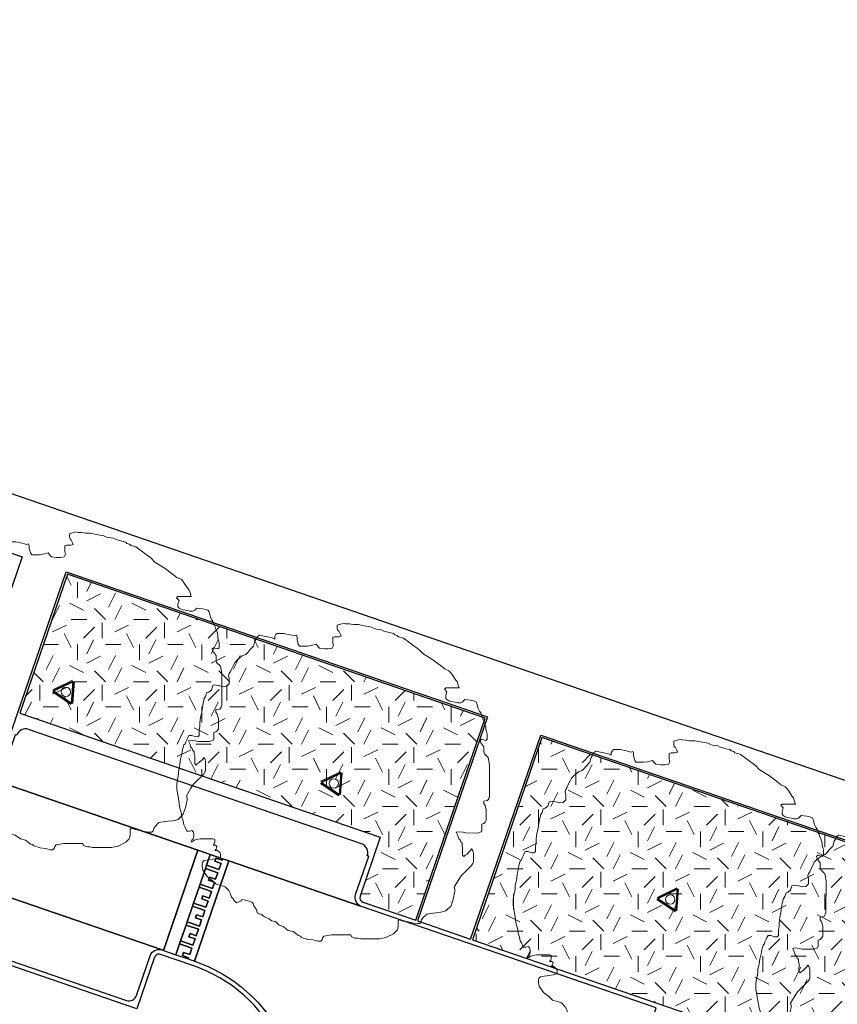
# Model space of a CAD drawing. Extents: x 131293 to 132236, y 397713 to 398701.
# Tile 21 of 63: x 131444 to 131471, y 398034 to 398065. Entities that reach past the tile are written whole.
import ezdxf

# ---------------------------------------------------------------- set-up
doc = ezdxf.new("R2010")
doc.units = 0
doc.layers.add('B-boom @ 0.2', color=7, linetype='Continuous', lineweight=18)
doc.layers.add('N-GR-boombescherming @ 0.2', color=2, linetype='Continuous', lineweight=25)
doc.layers.add('N-GR-open arcering gras', color=7, linetype='Continuous', lineweight=5, true_color=0x88bc76)
doc.layers.add('X-AL-contourlijnen', color=30, linetype='Continuous', plot=False)
pattern_1 = [(0, (1e-11, 0), (2, 2), [0.5, -1.5]), (0, (1.1, 1.2), (2, 2), [0.5, -1.5]), (90, (0.2, 0.7), (-2, 2), [0.5, -1.5]), (90, (1, 1.4), (-2, 2), [0.5, -1.5]), (45, (0.4, 1.4), (0, 2), [0.5, -2.328427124]), (135, (1.1, 0), (-2, 0), [0.5, -2.328427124]), (26.5650512, (0.5, 0.6), (2, 8e-10), [0.5, -3.972135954]), (26.5650512, (1.4, 1.6), (2, 8e-10), [0.5, -3.972135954]), (63.43494882, (1.4, 0), (1e-10, 2), [0.5, -3.972135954]), (63.43494882, (0.5, 0.9), (1e-10, 2), [0.5, -3.972135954]), (63.43494882, (1.2, 0.4), (1e-10, 2), [0.5, -3.972135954]), (116.5650512, (1e-11, 1.1), (-8e-10, 2), [0.5, -3.972135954]), (153.43494882, (0.4, 0.3), (-2, 1e-10), [0.5, -3.972135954])]

# ---------------------------------------------------------------- blocks, each defined once
blk = doc.blocks.new('*U42')
blk.add_lwpolyline([(-21.81, 7.49), (-22.22, 7.5), (-22.84, 7.7), (-23.25, 7.7), (-23.45, 7.39), (-23.55, 7.09), (-23.76, 6.68), (-23.86, 6.37), (-24.07, 6.17), (-24.17, 5.76), (-24.27, 5.45), (-24.33, 5.09), (-24.38, 4.73), (-24.48, 4.32), (-24.58, 3.91), (-24.69, 3.09), (-24.79, 2.68), (-24.89, 2.27), (-24.9, 1.66), (-25, 1.04), (-25.1, 0.74), (-25.21, -0.08), (-25.21, -0.9), (-24.95, -2.44), (-24.7, -3.98), (-24.5, -4.59), (-24.45, -5), (-24.4, -5.41), (-24.19, -6.03), (-24.09, -6.64), (-23.89, -6.95), (-23.68, -7.36), (-23.58, -7.67), (-23.17, -7.67), (-22.76, -7.57), (-22.56, -7.77), (-22.45, -8.08), (-22.46, -8.49), (-22.56, -8.9), (-22.76, -9.1), (-22.97, -9.41), (-22.66, -9.31), (-22.35, -9.1), (-22.05, -9), (-21.43, -8.9), (-20.51, -8.9), (-20, -8.9), (-19.38, -8.9), (-19.07, -9.01), (-19.08, -9.42), (-19.18, -9.72), (-19.38, -9.93), (-18.97, -9.93), (-18.77, -10.13), (-18.87, -10.54), (-19.08, -10.75), (-18.67, -10.75), (-18.26, -11.16), (-18.16, -11.47), (-18.16, -11.88), (-18.77, -12.08), (-19.39, -12.18), (-20.21, -12.28), (-20.82, -12.39), (-21.03, -12.59), (-21.13, -12.9), (-21.13, -13.31), (-21.03, -13.92), (-20.32, -14.95), (-19.5, -15.56), (-18.88, -16.18), (-18.06, -16.39), (-17.45, -16.59), (-16.84, -17.21), (-16.63, -17.62), (-16.43, -18.23), (-16.22, -18.44), (-16.12, -18.59), (-16.02, -18.75), (-15.61, -19.16), (-14.89, -18.85), (-14.69, -18.65), (-14.23, -18.75), (-13.77, -18.85), (-13.15, -19.06), (-12.95, -19.27), (-12.85, -19.67), (-12.64, -19.98), (-12.44, -20.19), (-12.23, -20.8), (-11.62, -21.01), (-11.41, -21.21), (-11.11, -21.42), (-10.75, -21.57), (-10.39, -21.73), (-9.98, -22.04), (-9.37, -22.14), (-8.75, -22.76), (-8.14, -22.96), (-7.32, -23.58), (-6.5, -23.78), (-5.68, -24.4), (-5.37, -24.5), (-5.17, -24.71), (-4.15, -25.02), (-3.33, -25.12), (-2.92, -25.23), (-2.51, -25.33), (-2.1, -25.33), (-1.89, -25.12), (-1.79, -24.82), (-1.58, -24.51), (-0.35, -24.31), (2.72, -24.31), (2.82, -24.62), (3.44, -24.83), (3.85, -24.83), (4.26, -24.93), (7.33, -24.94), (8.36, -24.73), (9.59, -24.12), (10.2, -23.51), (10.31, -22.89), (10.31, -22.07), (10.51, -21.87), (11.13, -22.08), (11.74, -22.18), (12.56, -22.39), (13.38, -22.49), (13.79, -22.49), (13.99, -22.29), (14.1, -21.88), (14.3, -21.57), (14.92, -20.96), (15.94, -20.8), (16.35, -20.75), (17.17, -20.65), (17.99, -20.45), (18.82, -19.63), (19.23, -18.4), (19.33, -17.79), (19.43, -17.38), (19.44, -16.97), (19.33, -16.66), (20.05, -15.43), (20.46, -14.82), (22.11, -13.18), (22.31, -12.87), (22.41, -12.57), (22.42, -11.24), (22.32, -10.83), (22.11, -10.52), (21.91, -10.83), (21.39, -11.34), (21.08, -11.54), (20.88, -11.75), (20.67, -11.54), (20.68, -10.31), (20.58, -10), (20.58, -9.59), (20.37, -9.39), (20.27, -9.08), (20.06, -8.87), (19.86, -8.26), (19.66, -7.85), (19.96, -7.75), (20.78, -7.85), (21.19, -7.95), (23.04, -7.96), (23.65, -7.75), (23.76, -7.45), (23.76, -7.04), (23.76, -6.52), (24.07, -6.42), (24.27, -6.22), (24.48, -5.91), (24.48, -4.27), (24.28, -3.55), (24.07, -3.25), (24.07, -2.84), (24.69, -2.74), (24.89, -2.43), (25, -2.12), (25.01, 3), (24.8, 4.13), (24.19, 4.75), (24.09, 5.05), (24.09, 5.87), (23.78, 6.28), (23.58, 6.49), (23.47, 6.9), (23.68, 7.1), (24.4, 6.9), (24.6, 7.1), (24.6, 7.92), (24.55, 8.13), (24.5, 8.33), (24.4, 8.64), (24.4, 9.05), (24.3, 9.36), (24.2, 9.76), (23.99, 10.18), (23.89, 10.59), (23.69, 11), (23.59, 11.3), (23.38, 11.61), (23.18, 12.02), (22.97, 12.84), (22.77, 13.15), (21.95, 13.36), (21.03, 13.46), (20.62, 13.05), (20.31, 12.95), (19.9, 12.95), (19.49, 13.05), (18.77, 13.16), (18.47, 13.26), (18.16, 13.46), (17.96, 13.67), (17.96, 14.08), (18.16, 14.69), (17.75, 15.11), (17.96, 15.31), (20.11, 15.31), (19.91, 15.92), (19.8, 16.33), (19.6, 16.54), (18.99, 17.46), (18.68, 17.87), (18.48, 18.08), (17.76, 18.38), (17.55, 18.59), (15.92, 19.82), (14.28, 20.85), (13.67, 21.47), (11.21, 23.31), (10.39, 23.52), (10.19, 23.73), (9.78, 23.83), (9.57, 24.04), (9.16, 24.14), (8.75, 24.24), (8.45, 24.34), (8.04, 24.45), (7.63, 24.65), (6.81, 24.76), (6.5, 24.86), (6.09, 25.07), (5.17, 25.22), (4.86, 25.27), (3.94, 25.48), (3.53, 25.48), (3.12, 25.48), (2.81, 25.53), (2.5, 25.58), (1.89, 25.59), (1.58, 25.69), (1.28, 25.59), (0.87, 25.48), (0.56, 25.38), (0.56, 24.87), (0.66, 24.56), (0.86, 24.36), (1.07, 23.95), (1.17, 23.64), (0.76, 23.54), (0.45, 23.54), (0.15, 23.54), (-0.16, 23.44), (-0.16, 22.52), (-0.06, 22.11), (-0.27, 21.7), (-0.88, 21.6), (-1.5, 21.6), (-2.32, 21.7), (-2.52, 21.91), (-2.83, 22.32), (-3.65, 22.11), (-4.26, 22.01), (-5.49, 22.01), (-5.7, 22.32), (-5.9, 23.04), (-5.9, 23.45), (-6, 23.76), (-6.31, 23.65), (-6.67, 23.76), (-7.03, 23.86), (-8.05, 24.07), (-9.08, 24.07), (-9.28, 23.87), (-9.49, 23.56), (-9.49, 23.15), (-9.9, 23.35), (-10.92, 23.56), (-11.95, 23.77), (-12.25, 23.56), (-12.46, 23.15), (-12.66, 22.85), (-12.87, 22.03), (-13.49, 21.41), (-13.79, 21), (-14.1, 20.7), (-14.72, 20.49), (-15.13, 20.08), (-15.44, 19.88), (-15.64, 19.68), (-15.85, 19.47), (-16.05, 19.06), (-16.46, 18.24), (-16.57, 17.93), (-16.77, 17.63), (-16.88, 17.32), (-16.77, 16.81), (-16.77, 15.99), (-17.19, 15.58), (-17.8, 15.48), (-18.31, 15.68), (-19.13, 15.79), (-19.44, 15.69), (-19.65, 14.97), (-20.06, 14.66), (-20.36, 14.56), (-20.57, 13.95), (-20.78, 13.64), (-20.98, 12.82), (-21.09, 12.21), (-21.19, 11.39), (-21.4, 10.57), (-21.5, 9.75), (-21.5, 9.13), (-21.6, 8.52), (-21.61, 7.7), (-21.81, 7.49)])
at = {"lineweight": 18}
blk.add_circle((0, 0), 0.75, dxfattribs=at)
blk = doc.blocks.new('*U43')
blk.add_lwpolyline([(-21.81, 7.49), (-22.22, 7.5), (-22.84, 7.7), (-23.25, 7.7), (-23.45, 7.39), (-23.55, 7.09), (-23.76, 6.68), (-23.86, 6.37), (-24.07, 6.17), (-24.17, 5.76), (-24.27, 5.45), (-24.33, 5.09), (-24.38, 4.73), (-24.48, 4.32), (-24.58, 3.91), (-24.69, 3.09), (-24.79, 2.68), (-24.89, 2.27), (-24.9, 1.66), (-25, 1.04), (-25.1, 0.74), (-25.21, -0.08), (-25.21, -0.9), (-24.95, -2.44), (-24.7, -3.98), (-24.5, -4.59), (-24.45, -5), (-24.4, -5.41), (-24.19, -6.03), (-24.09, -6.64), (-23.89, -6.95), (-23.68, -7.36), (-23.58, -7.67), (-23.17, -7.67), (-22.76, -7.57), (-22.56, -7.77), (-22.45, -8.08), (-22.46, -8.49), (-22.56, -8.9), (-22.76, -9.1), (-22.97, -9.41), (-22.66, -9.31), (-22.35, -9.1), (-22.05, -9), (-21.43, -8.9), (-20.51, -8.9), (-20, -8.9), (-19.38, -8.9), (-19.07, -9.01), (-19.08, -9.42), (-19.18, -9.72), (-19.38, -9.93), (-18.97, -9.93), (-18.77, -10.13), (-18.87, -10.54), (-19.08, -10.75), (-18.67, -10.75), (-18.26, -11.16), (-18.16, -11.47), (-18.16, -11.88), (-18.77, -12.08), (-19.39, -12.18), (-20.21, -12.28), (-20.82, -12.39), (-21.03, -12.59), (-21.13, -12.9), (-21.13, -13.31), (-21.03, -13.92), (-20.32, -14.95), (-19.5, -15.56), (-18.88, -16.18), (-18.06, -16.39), (-17.45, -16.59), (-16.84, -17.21), (-16.63, -17.62), (-16.43, -18.23), (-16.22, -18.44), (-16.12, -18.59), (-16.02, -18.75), (-15.61, -19.16), (-14.89, -18.85), (-14.69, -18.65), (-14.23, -18.75), (-13.77, -18.85), (-13.15, -19.06), (-12.95, -19.27), (-12.85, -19.67), (-12.64, -19.98), (-12.44, -20.19), (-12.23, -20.8), (-11.62, -21.01), (-11.41, -21.21), (-11.11, -21.42), (-10.75, -21.57), (-10.39, -21.73), (-9.98, -22.04), (-9.37, -22.14), (-8.75, -22.76), (-8.14, -22.96), (-7.32, -23.58), (-6.5, -23.78), (-5.68, -24.4), (-5.37, -24.5), (-5.17, -24.71), (-4.15, -25.02), (-3.33, -25.12), (-2.92, -25.23), (-2.51, -25.33), (-2.1, -25.33), (-1.89, -25.12), (-1.79, -24.82), (-1.58, -24.51), (-0.35, -24.31), (2.72, -24.31), (2.82, -24.62), (3.44, -24.83), (3.85, -24.83), (4.26, -24.93), (7.33, -24.94), (8.36, -24.73), (9.59, -24.12), (10.2, -23.51), (10.31, -22.89), (10.31, -22.07), (10.51, -21.87), (11.13, -22.08), (11.74, -22.18), (12.56, -22.39), (13.38, -22.49), (13.79, -22.49), (13.99, -22.29), (14.1, -21.88), (14.3, -21.57), (14.92, -20.96), (15.94, -20.8), (16.35, -20.75), (17.17, -20.65), (17.99, -20.45), (18.82, -19.63), (19.23, -18.4), (19.33, -17.79), (19.43, -17.38), (19.44, -16.97), (19.33, -16.66), (20.05, -15.43), (20.46, -14.82), (22.11, -13.18), (22.31, -12.87), (22.41, -12.57), (22.42, -11.24), (22.32, -10.83), (22.11, -10.52), (21.91, -10.83), (21.39, -11.34), (21.08, -11.54), (20.88, -11.75), (20.67, -11.54), (20.68, -10.31), (20.58, -10), (20.58, -9.59), (20.37, -9.39), (20.27, -9.08), (20.06, -8.87), (19.86, -8.26), (19.66, -7.85), (19.96, -7.75), (20.78, -7.85), (21.19, -7.95), (23.04, -7.96), (23.65, -7.75), (23.76, -7.45), (23.76, -7.04), (23.76, -6.52), (24.07, -6.42), (24.27, -6.22), (24.48, -5.91), (24.48, -4.27), (24.28, -3.55), (24.07, -3.25), (24.07, -2.84), (24.69, -2.74), (24.89, -2.43), (25, -2.12), (25.01, 3), (24.8, 4.13), (24.19, 4.75), (24.09, 5.05), (24.09, 5.87), (23.78, 6.28), (23.58, 6.49), (23.47, 6.9), (23.68, 7.1), (24.4, 6.9), (24.6, 7.1), (24.6, 7.92), (24.55, 8.13), (24.5, 8.33), (24.4, 8.64), (24.4, 9.05), (24.3, 9.36), (24.2, 9.76), (23.99, 10.18), (23.89, 10.59), (23.69, 11), (23.59, 11.3), (23.38, 11.61), (23.18, 12.02), (22.97, 12.84), (22.77, 13.15), (21.95, 13.36), (21.03, 13.46), (20.62, 13.05), (20.31, 12.95), (19.9, 12.95), (19.49, 13.05), (18.77, 13.16), (18.47, 13.26), (18.16, 13.46), (17.96, 13.67), (17.96, 14.08), (18.16, 14.69), (17.75, 15.11), (17.96, 15.31), (20.11, 15.31), (19.91, 15.92), (19.8, 16.33), (19.6, 16.54), (18.99, 17.46), (18.68, 17.87), (18.48, 18.08), (17.76, 18.38), (17.55, 18.59), (15.92, 19.82), (14.28, 20.85), (13.67, 21.47), (11.21, 23.31), (10.39, 23.52), (10.19, 23.73), (9.78, 23.83), (9.57, 24.04), (9.16, 24.14), (8.75, 24.24), (8.45, 24.34), (8.04, 24.45), (7.63, 24.65), (6.81, 24.76), (6.5, 24.86), (6.09, 25.07), (5.17, 25.22), (4.86, 25.27), (3.94, 25.48), (3.53, 25.48), (3.12, 25.48), (2.81, 25.53), (2.5, 25.58), (1.89, 25.59), (1.58, 25.69), (1.28, 25.59), (0.87, 25.48), (0.56, 25.38), (0.56, 24.87), (0.66, 24.56), (0.86, 24.36), (1.07, 23.95), (1.17, 23.64), (0.76, 23.54), (0.45, 23.54), (0.15, 23.54), (-0.16, 23.44), (-0.16, 22.52), (-0.06, 22.11), (-0.27, 21.7), (-0.88, 21.6), (-1.5, 21.6), (-2.32, 21.7), (-2.52, 21.91), (-2.83, 22.32), (-3.65, 22.11), (-4.26, 22.01), (-5.49, 22.01), (-5.7, 22.32), (-5.9, 23.04), (-5.9, 23.45), (-6, 23.76), (-6.31, 23.65), (-6.67, 23.76), (-7.03, 23.86), (-8.05, 24.07), (-9.08, 24.07), (-9.28, 23.87), (-9.49, 23.56), (-9.49, 23.15), (-9.9, 23.35), (-10.92, 23.56), (-11.95, 23.77), (-12.25, 23.56), (-12.46, 23.15), (-12.66, 22.85), (-12.87, 22.03), (-13.49, 21.41), (-13.79, 21), (-14.1, 20.7), (-14.72, 20.49), (-15.13, 20.08), (-15.44, 19.88), (-15.64, 19.68), (-15.85, 19.47), (-16.05, 19.06), (-16.46, 18.24), (-16.57, 17.93), (-16.77, 17.63), (-16.88, 17.32), (-16.77, 16.81), (-16.77, 15.99), (-17.19, 15.58), (-17.8, 15.48), (-18.31, 15.68), (-19.13, 15.79), (-19.44, 15.69), (-19.65, 14.97), (-20.06, 14.66), (-20.36, 14.56), (-20.57, 13.95), (-20.78, 13.64), (-20.98, 12.82), (-21.09, 12.21), (-21.19, 11.39), (-21.4, 10.57), (-21.5, 9.75), (-21.5, 9.13), (-21.6, 8.52), (-21.61, 7.7), (-21.81, 7.49)])
at = {"lineweight": 18}
blk.add_circle((0, 0), 0.75, dxfattribs=at)
blk = doc.blocks.new('*U44')
blk.add_lwpolyline([(-21.81, 7.49), (-22.22, 7.5), (-22.84, 7.7), (-23.25, 7.7), (-23.45, 7.39), (-23.55, 7.09), (-23.76, 6.68), (-23.86, 6.37), (-24.07, 6.17), (-24.17, 5.76), (-24.27, 5.45), (-24.33, 5.09), (-24.38, 4.73), (-24.48, 4.32), (-24.58, 3.91), (-24.69, 3.09), (-24.79, 2.68), (-24.89, 2.27), (-24.9, 1.66), (-25, 1.04), (-25.1, 0.74), (-25.21, -0.08), (-25.21, -0.9), (-24.95, -2.44), (-24.7, -3.98), (-24.5, -4.59), (-24.45, -5), (-24.4, -5.41), (-24.19, -6.03), (-24.09, -6.64), (-23.89, -6.95), (-23.68, -7.36), (-23.58, -7.67), (-23.17, -7.67), (-22.76, -7.57), (-22.56, -7.77), (-22.45, -8.08), (-22.46, -8.49), (-22.56, -8.9), (-22.76, -9.1), (-22.97, -9.41), (-22.66, -9.31), (-22.35, -9.1), (-22.05, -9), (-21.43, -8.9), (-20.51, -8.9), (-20, -8.9), (-19.38, -8.9), (-19.07, -9.01), (-19.08, -9.42), (-19.18, -9.72), (-19.38, -9.93), (-18.97, -9.93), (-18.77, -10.13), (-18.87, -10.54), (-19.08, -10.75), (-18.67, -10.75), (-18.26, -11.16), (-18.16, -11.47), (-18.16, -11.88), (-18.77, -12.08), (-19.39, -12.18), (-20.21, -12.28), (-20.82, -12.39), (-21.03, -12.59), (-21.13, -12.9), (-21.13, -13.31), (-21.03, -13.92), (-20.32, -14.95), (-19.5, -15.56), (-18.88, -16.18), (-18.06, -16.39), (-17.45, -16.59), (-16.84, -17.21), (-16.63, -17.62), (-16.43, -18.23), (-16.22, -18.44), (-16.12, -18.59), (-16.02, -18.75), (-15.61, -19.16), (-14.89, -18.85), (-14.69, -18.65), (-14.23, -18.75), (-13.77, -18.85), (-13.15, -19.06), (-12.95, -19.27), (-12.85, -19.67), (-12.64, -19.98), (-12.44, -20.19), (-12.23, -20.8), (-11.62, -21.01), (-11.41, -21.21), (-11.11, -21.42), (-10.75, -21.57), (-10.39, -21.73), (-9.98, -22.04), (-9.37, -22.14), (-8.75, -22.76), (-8.14, -22.96), (-7.32, -23.58), (-6.5, -23.78), (-5.68, -24.4), (-5.37, -24.5), (-5.17, -24.71), (-4.15, -25.02), (-3.33, -25.12), (-2.92, -25.23), (-2.51, -25.33), (-2.1, -25.33), (-1.89, -25.12), (-1.79, -24.82), (-1.58, -24.51), (-0.35, -24.31), (2.72, -24.31), (2.82, -24.62), (3.44, -24.83), (3.85, -24.83), (4.26, -24.93), (7.33, -24.94), (8.36, -24.73), (9.59, -24.12), (10.2, -23.51), (10.31, -22.89), (10.31, -22.07), (10.51, -21.87), (11.13, -22.08), (11.74, -22.18), (12.56, -22.39), (13.38, -22.49), (13.79, -22.49), (13.99, -22.29), (14.1, -21.88), (14.3, -21.57), (14.92, -20.96), (15.94, -20.8), (16.35, -20.75), (17.17, -20.65), (17.99, -20.45), (18.82, -19.63), (19.23, -18.4), (19.33, -17.79), (19.43, -17.38), (19.44, -16.97), (19.33, -16.66), (20.05, -15.43), (20.46, -14.82), (22.11, -13.18), (22.31, -12.87), (22.41, -12.57), (22.42, -11.24), (22.32, -10.83), (22.11, -10.52), (21.91, -10.83), (21.39, -11.34), (21.08, -11.54), (20.88, -11.75), (20.67, -11.54), (20.68, -10.31), (20.58, -10), (20.58, -9.59), (20.37, -9.39), (20.27, -9.08), (20.06, -8.87), (19.86, -8.26), (19.66, -7.85), (19.96, -7.75), (20.78, -7.85), (21.19, -7.95), (23.04, -7.96), (23.65, -7.75), (23.76, -7.45), (23.76, -7.04), (23.76, -6.52), (24.07, -6.42), (24.27, -6.22), (24.48, -5.91), (24.48, -4.27), (24.28, -3.55), (24.07, -3.25), (24.07, -2.84), (24.69, -2.74), (24.89, -2.43), (25, -2.12), (25.01, 3), (24.8, 4.13), (24.19, 4.75), (24.09, 5.05), (24.09, 5.87), (23.78, 6.28), (23.58, 6.49), (23.47, 6.9), (23.68, 7.1), (24.4, 6.9), (24.6, 7.1), (24.6, 7.92), (24.55, 8.13), (24.5, 8.33), (24.4, 8.64), (24.4, 9.05), (24.3, 9.36), (24.2, 9.76), (23.99, 10.18), (23.89, 10.59), (23.69, 11), (23.59, 11.3), (23.38, 11.61), (23.18, 12.02), (22.97, 12.84), (22.77, 13.15), (21.95, 13.36), (21.03, 13.46), (20.62, 13.05), (20.31, 12.95), (19.9, 12.95), (19.49, 13.05), (18.77, 13.16), (18.47, 13.26), (18.16, 13.46), (17.96, 13.67), (17.96, 14.08), (18.16, 14.69), (17.75, 15.11), (17.96, 15.31), (20.11, 15.31), (19.91, 15.92), (19.8, 16.33), (19.6, 16.54), (18.99, 17.46), (18.68, 17.87), (18.48, 18.08), (17.76, 18.38), (17.55, 18.59), (15.92, 19.82), (14.28, 20.85), (13.67, 21.47), (11.21, 23.31), (10.39, 23.52), (10.19, 23.73), (9.78, 23.83), (9.57, 24.04), (9.16, 24.14), (8.75, 24.24), (8.45, 24.34), (8.04, 24.45), (7.63, 24.65), (6.81, 24.76), (6.5, 24.86), (6.09, 25.07), (5.17, 25.22), (4.86, 25.27), (3.94, 25.48), (3.53, 25.48), (3.12, 25.48), (2.81, 25.53), (2.5, 25.58), (1.89, 25.59), (1.58, 25.69), (1.28, 25.59), (0.87, 25.48), (0.56, 25.38), (0.56, 24.87), (0.66, 24.56), (0.86, 24.36), (1.07, 23.95), (1.17, 23.64), (0.76, 23.54), (0.45, 23.54), (0.15, 23.54), (-0.16, 23.44), (-0.16, 22.52), (-0.06, 22.11), (-0.27, 21.7), (-0.88, 21.6), (-1.5, 21.6), (-2.32, 21.7), (-2.52, 21.91), (-2.83, 22.32), (-3.65, 22.11), (-4.26, 22.01), (-5.49, 22.01), (-5.7, 22.32), (-5.9, 23.04), (-5.9, 23.45), (-6, 23.76), (-6.31, 23.65), (-6.67, 23.76), (-7.03, 23.86), (-8.05, 24.07), (-9.08, 24.07), (-9.28, 23.87), (-9.49, 23.56), (-9.49, 23.15), (-9.9, 23.35), (-10.92, 23.56), (-11.95, 23.77), (-12.25, 23.56), (-12.46, 23.15), (-12.66, 22.85), (-12.87, 22.03), (-13.49, 21.41), (-13.79, 21), (-14.1, 20.7), (-14.72, 20.49), (-15.13, 20.08), (-15.44, 19.88), (-15.64, 19.68), (-15.85, 19.47), (-16.05, 19.06), (-16.46, 18.24), (-16.57, 17.93), (-16.77, 17.63), (-16.88, 17.32), (-16.77, 16.81), (-16.77, 15.99), (-17.19, 15.58), (-17.8, 15.48), (-18.31, 15.68), (-19.13, 15.79), (-19.44, 15.69), (-19.65, 14.97), (-20.06, 14.66), (-20.36, 14.56), (-20.57, 13.95), (-20.78, 13.64), (-20.98, 12.82), (-21.09, 12.21), (-21.19, 11.39), (-21.4, 10.57), (-21.5, 9.75), (-21.5, 9.13), (-21.6, 8.52), (-21.61, 7.7), (-21.81, 7.49)])
at = {"lineweight": 18}
blk.add_circle((0, 0), 0.75, dxfattribs=at)
blk = doc.blocks.new('*U45')
blk.add_lwpolyline([(-21.81, 7.49), (-22.22, 7.5), (-22.84, 7.7), (-23.25, 7.7), (-23.45, 7.39), (-23.55, 7.09), (-23.76, 6.68), (-23.86, 6.37), (-24.07, 6.17), (-24.17, 5.76), (-24.27, 5.45), (-24.33, 5.09), (-24.38, 4.73), (-24.48, 4.32), (-24.58, 3.91), (-24.69, 3.09), (-24.79, 2.68), (-24.89, 2.27), (-24.9, 1.66), (-25, 1.04), (-25.1, 0.74), (-25.21, -0.08), (-25.21, -0.9), (-24.95, -2.44), (-24.7, -3.98), (-24.5, -4.59), (-24.45, -5), (-24.4, -5.41), (-24.19, -6.03), (-24.09, -6.64), (-23.89, -6.95), (-23.68, -7.36), (-23.58, -7.67), (-23.17, -7.67), (-22.76, -7.57), (-22.56, -7.77), (-22.45, -8.08), (-22.46, -8.49), (-22.56, -8.9), (-22.76, -9.1), (-22.97, -9.41), (-22.66, -9.31), (-22.35, -9.1), (-22.05, -9), (-21.43, -8.9), (-20.51, -8.9), (-20, -8.9), (-19.38, -8.9), (-19.07, -9.01), (-19.08, -9.42), (-19.18, -9.72), (-19.38, -9.93), (-18.97, -9.93), (-18.77, -10.13), (-18.87, -10.54), (-19.08, -10.75), (-18.67, -10.75), (-18.26, -11.16), (-18.16, -11.47), (-18.16, -11.88), (-18.77, -12.08), (-19.39, -12.18), (-20.21, -12.28), (-20.82, -12.39), (-21.03, -12.59), (-21.13, -12.9), (-21.13, -13.31), (-21.03, -13.92), (-20.32, -14.95), (-19.5, -15.56), (-18.88, -16.18), (-18.06, -16.39), (-17.45, -16.59), (-16.84, -17.21), (-16.63, -17.62), (-16.43, -18.23), (-16.22, -18.44), (-16.12, -18.59), (-16.02, -18.75), (-15.61, -19.16), (-14.89, -18.85), (-14.69, -18.65), (-14.23, -18.75), (-13.77, -18.85), (-13.15, -19.06), (-12.95, -19.27), (-12.85, -19.67), (-12.64, -19.98), (-12.44, -20.19), (-12.23, -20.8), (-11.62, -21.01), (-11.41, -21.21), (-11.11, -21.42), (-10.75, -21.57), (-10.39, -21.73), (-9.98, -22.04), (-9.37, -22.14), (-8.75, -22.76), (-8.14, -22.96), (-7.32, -23.58), (-6.5, -23.78), (-5.68, -24.4), (-5.37, -24.5), (-5.17, -24.71), (-4.15, -25.02), (-3.33, -25.12), (-2.92, -25.23), (-2.51, -25.33), (-2.1, -25.33), (-1.89, -25.12), (-1.79, -24.82), (-1.58, -24.51), (-0.35, -24.31), (2.72, -24.31), (2.82, -24.62), (3.44, -24.83), (3.85, -24.83), (4.26, -24.93), (7.33, -24.94), (8.36, -24.73), (9.59, -24.12), (10.2, -23.51), (10.31, -22.89), (10.31, -22.07), (10.51, -21.87), (11.13, -22.08), (11.74, -22.18), (12.56, -22.39), (13.38, -22.49), (13.79, -22.49), (13.99, -22.29), (14.1, -21.88), (14.3, -21.57), (14.92, -20.96), (15.94, -20.8), (16.35, -20.75), (17.17, -20.65), (17.99, -20.45), (18.82, -19.63), (19.23, -18.4), (19.33, -17.79), (19.43, -17.38), (19.44, -16.97), (19.33, -16.66), (20.05, -15.43), (20.46, -14.82), (22.11, -13.18), (22.31, -12.87), (22.41, -12.57), (22.42, -11.24), (22.32, -10.83), (22.11, -10.52), (21.91, -10.83), (21.39, -11.34), (21.08, -11.54), (20.88, -11.75), (20.67, -11.54), (20.68, -10.31), (20.58, -10), (20.58, -9.59), (20.37, -9.39), (20.27, -9.08), (20.06, -8.87), (19.86, -8.26), (19.66, -7.85), (19.96, -7.75), (20.78, -7.85), (21.19, -7.95), (23.04, -7.96), (23.65, -7.75), (23.76, -7.45), (23.76, -7.04), (23.76, -6.52), (24.07, -6.42), (24.27, -6.22), (24.48, -5.91), (24.48, -4.27), (24.28, -3.55), (24.07, -3.25), (24.07, -2.84), (24.69, -2.74), (24.89, -2.43), (25, -2.12), (25.01, 3), (24.8, 4.13), (24.19, 4.75), (24.09, 5.05), (24.09, 5.87), (23.78, 6.28), (23.58, 6.49), (23.47, 6.9), (23.68, 7.1), (24.4, 6.9), (24.6, 7.1), (24.6, 7.92), (24.55, 8.13), (24.5, 8.33), (24.4, 8.64), (24.4, 9.05), (24.3, 9.36), (24.2, 9.76), (23.99, 10.18), (23.89, 10.59), (23.69, 11), (23.59, 11.3), (23.38, 11.61), (23.18, 12.02), (22.97, 12.84), (22.77, 13.15), (21.95, 13.36), (21.03, 13.46), (20.62, 13.05), (20.31, 12.95), (19.9, 12.95), (19.49, 13.05), (18.77, 13.16), (18.47, 13.26), (18.16, 13.46), (17.96, 13.67), (17.96, 14.08), (18.16, 14.69), (17.75, 15.11), (17.96, 15.31), (20.11, 15.31), (19.91, 15.92), (19.8, 16.33), (19.6, 16.54), (18.99, 17.46), (18.68, 17.87), (18.48, 18.08), (17.76, 18.38), (17.55, 18.59), (15.92, 19.82), (14.28, 20.85), (13.67, 21.47), (11.21, 23.31), (10.39, 23.52), (10.19, 23.73), (9.78, 23.83), (9.57, 24.04), (9.16, 24.14), (8.75, 24.24), (8.45, 24.34), (8.04, 24.45), (7.63, 24.65), (6.81, 24.76), (6.5, 24.86), (6.09, 25.07), (5.17, 25.22), (4.86, 25.27), (3.94, 25.48), (3.53, 25.48), (3.12, 25.48), (2.81, 25.53), (2.5, 25.58), (1.89, 25.59), (1.58, 25.69), (1.28, 25.59), (0.87, 25.48), (0.56, 25.38), (0.56, 24.87), (0.66, 24.56), (0.86, 24.36), (1.07, 23.95), (1.17, 23.64), (0.76, 23.54), (0.45, 23.54), (0.15, 23.54), (-0.16, 23.44), (-0.16, 22.52), (-0.06, 22.11), (-0.27, 21.7), (-0.88, 21.6), (-1.5, 21.6), (-2.32, 21.7), (-2.52, 21.91), (-2.83, 22.32), (-3.65, 22.11), (-4.26, 22.01), (-5.49, 22.01), (-5.7, 22.32), (-5.9, 23.04), (-5.9, 23.45), (-6, 23.76), (-6.31, 23.65), (-6.67, 23.76), (-7.03, 23.86), (-8.05, 24.07), (-9.08, 24.07), (-9.28, 23.87), (-9.49, 23.56), (-9.49, 23.15), (-9.9, 23.35), (-10.92, 23.56), (-11.95, 23.77), (-12.25, 23.56), (-12.46, 23.15), (-12.66, 22.85), (-12.87, 22.03), (-13.49, 21.41), (-13.79, 21), (-14.1, 20.7), (-14.72, 20.49), (-15.13, 20.08), (-15.44, 19.88), (-15.64, 19.68), (-15.85, 19.47), (-16.05, 19.06), (-16.46, 18.24), (-16.57, 17.93), (-16.77, 17.63), (-16.88, 17.32), (-16.77, 16.81), (-16.77, 15.99), (-17.19, 15.58), (-17.8, 15.48), (-18.31, 15.68), (-19.13, 15.79), (-19.44, 15.69), (-19.65, 14.97), (-20.06, 14.66), (-20.36, 14.56), (-20.57, 13.95), (-20.78, 13.64), (-20.98, 12.82), (-21.09, 12.21), (-21.19, 11.39), (-21.4, 10.57), (-21.5, 9.75), (-21.5, 9.13), (-21.6, 8.52), (-21.61, 7.7), (-21.81, 7.49)])
at = {"lineweight": 18}
blk.add_circle((0, 0), 0.75, dxfattribs=at)
blk = doc.blocks.new('CS Boombescherming')
at = {"lineweight": 5}
for p, q in [((-2.11, 0.34), (1.07, 1.88)), ((1.09, -1.84), (1.36, 1.68)), ((-2.14, 0), (0.78, -1.99))]:
    blk.add_line(p, q, dxfattribs=at)
at = {"lineweight": 35}
for p, q in [((-2.03, 0.16), (1.16, 1.7)), ((0.9, -1.83), (1.16, 1.7)), ((-2.03, 0.16), (0.9, -1.83))]:
    blk.add_line(p, q, dxfattribs=at)

msp = doc.modelspace()

# ---------------------------------------------------------------- hatches: boundary and pattern name
at = {"layer": 'N-GR-open arcering gras'}
h = msp.add_hatch(dxfattribs=at)
h.set_pattern_fill('CS-GRAS', color=256, scale=0.2)
h.set_pattern_definition(pattern_1)
edge = h.paths.add_edge_path()
edge.add_line((131445.883, 398047.452), (131444.351, 398042.996))
edge.add_line((131444.351, 398042.996), (131444.767, 398042.853))
edge.add_line((131444.767, 398042.853), (131455.454, 398039.18))
edge.add_line((131455.454, 398039.18), (131455.927, 398039.018))
edge.add_line((131455.927, 398039.018), (131455.699, 398038.356))
edge.add_line((131455.699, 398038.356), (131455.277, 398037.126))
edge.add_arc((131455.418, 398037.078), 0.15, 161.0336, 251.0335)
edge.add_line((131455.37, 398036.936), (131457.068, 398036.352))
edge.add_line((131457.068, 398036.352), (131459.297, 398042.838))
edge.add_line((131459.297, 398042.838), (131445.883, 398047.452))
h = msp.add_hatch(dxfattribs=at)
h.set_pattern_fill('CS-GRAS', color=256, scale=0.2)
h.set_pattern_definition(pattern_1)
edge = h.paths.add_edge_path()
edge.add_line((131461.113, 398042.214), (131458.884, 398035.728))
edge.add_line((131458.884, 398035.728), (131475.826, 398029.906))
edge.add_line((131475.826, 398029.906), (131476.333, 398031.381))
edge.add_line((131476.333, 398031.381), (131481.156, 398029.723))
edge.add_line((131481.156, 398029.723), (131482.571, 398033.84))
edge.add_arc((131481.682, 398034.145), 0.94, 341.0337, 431.0199)
edge.add_line((131481.987, 398035.034), (131461.113, 398042.214))

# ---------------------------------------------------------------- linework, layer by layer
at = {"layer": 'X-AL-contourlijnen', "flags": 128}
msp.add_lwpolyline([(131485.465, 398035.805), (131399.856, 398065.25)], dxfattribs=at)
for points in [[(131409.862, 398048.822), (131410.004, 398048.773), (131410.855, 398048.48), (131410.997, 398048.432), (131448.92, 398035.398), (131448.966, 398035.382), (131450.072, 398038.598), (131443.405, 398040.889), (131443.263, 398040.938), (131442.412, 398041.23), (131442.27, 398041.279), (131425.153, 398047.162), (131425.011, 398047.211), (131424.16, 398047.503), (131424.018, 398047.552), (131412.102, 398051.647), (131411.96, 398051.696), (131411.109, 398051.988), (131410.967, 398052.037), (131399.065, 398056.127, -0.012221), (131399.051, 398056.132), (131397.262, 398056.747), (131396.157, 398053.532)], [(131410.997, 398048.432, -0.414214), (131411.183, 398048.05), (131410.744, 398046.774, 0.414214), (131410.9, 398046.456), (131447.782, 398033.78, 0.414214), (131448.1, 398033.936), (131448.539, 398035.212, -0.414214), (131448.92, 398035.398)], [(131445.883, 398047.452), (131444.351, 398042.996), (131444.767, 398042.853), (131455.454, 398039.18), (131455.927, 398039.018), (131455.699, 398038.356), (131455.277, 398037.126, 0.414213), (131455.37, 398036.936), (131457.068, 398036.352), (131459.297, 398042.838)], [(131444.637, 398042.475, 0.414213), (131444.256, 398042.288), (131444.209, 398042.305), (131443.786, 398041.075, -0.414213), (131443.405, 398040.889), (131455.321, 398036.794, -0.414214), (131455.135, 398037.175), (131455.557, 398038.405), (131455.51, 398038.421, 0.414214), (131455.324, 398038.802)], [(131461.113, 398042.214), (131458.884, 398035.728), (131475.826, 398029.906), (131476.333, 398031.381), (131481.156, 398029.723), (131482.571, 398033.84, 0.414143), (131481.987, 398035.034)], [(131464.784, 398033.541), (131455.321, 398036.794), (131451.065, 398038.257), (131449.959, 398035.041, -0.414292), (131453.062, 398028.686), (131457.341, 398027.266), (131457.341, 398027.267, -0.411431), (131463.679, 398030.326)]]:
    msp.add_lwpolyline(points, format="xyb", close=True, dxfattribs=at)
for points in [[(131425.392, 398047.397), (131425.815, 398048.626), (131426.042, 398049.288), (131427.595, 398053.806), (131444.427, 398048.016), (131442.876, 398043.503), (131442.648, 398042.841), (131442.226, 398041.612, 0.414207), (131442.319, 398041.421), (131442.53, 398042.036), (131442.672, 398041.987), (131443.523, 398041.694), (131443.665, 398041.646), (131443.454, 398041.031, 0.41422), (131443.644, 398041.124), (131444.067, 398042.353), (131444.294, 398043.015), (131445.845, 398047.528), (131459.373, 398042.876), (131457.125, 398036.333), (131458.827, 398035.748), (131461.076, 398042.29), (131482.007, 398035.091, -0.414143)], [(131424.874, 398039.572), (131427.953, 398038.514), (131428.057, 398038.814), (131430.768, 398037.879), (131430.665, 398037.578), (131433.739, 398036.521), (131433.841, 398036.817), (131436.529, 398035.888), (131436.428, 398035.594), (131439.518, 398034.536), (131439.616, 398034.821), (131442.28, 398033.901), (131442.183, 398033.618), (131445.276, 398032.553), (131445.369, 398032.833), (131451.092, 398030.858), (131450.168, 398028.174), (131452.46, 398027.395), (131452.921, 398028.735, 0.414292), (131449.911, 398034.899), (131448.871, 398035.257, 0.414214), (131448.68, 398035.164), (131448.112, 398033.509), (131410.472, 398046.444)]]:
    msp.add_lwpolyline(points, format="xyb", dxfattribs=at)
for points in [[(131450.315, 398038.015), (131450.349, 398038.114), (131450.469, 398038.461), (131450.072, 398038.598), (131448.966, 398035.382), (131449.364, 398035.246), (131449.483, 398035.594), (131449.517, 398035.693), (131449.691, 398036.199), (131449.725, 398036.298), (131449.899, 398036.804), (131449.933, 398036.903), (131450.107, 398037.409), (131450.141, 398037.509)], [(131451.065, 398038.257), (131450.866, 398038.325), (131450.849, 398038.275), (131450.65, 398038.343), (131450.616, 398038.244), (131450.815, 398038.176), (131450.746, 398037.977), (131450.349, 398038.114), (131450.315, 398038.015), (131450.712, 398037.878), (131450.641, 398037.67), (131450.442, 398037.738), (131450.408, 398037.639), (131450.607, 398037.571), (131450.538, 398037.372), (131450.141, 398037.509), (131450.107, 398037.409), (131450.504, 398037.273), (131450.433, 398037.065), (131450.234, 398037.133), (131450.2, 398037.034), (131450.399, 398036.965), (131450.33, 398036.767), (131449.933, 398036.903), (131449.899, 398036.804), (131450.296, 398036.668), (131450.225, 398036.459), (131450.026, 398036.528), (131449.992, 398036.428), (131450.191, 398036.36), (131450.122, 398036.162), (131449.725, 398036.298), (131449.691, 398036.199), (131450.088, 398036.062), (131450.017, 398035.854), (131449.818, 398035.922), (131449.784, 398035.823), (131449.983, 398035.755), (131449.914, 398035.556), (131449.517, 398035.693), (131449.483, 398035.594), (131449.88, 398035.457), (131449.809, 398035.249), (131449.61, 398035.317), (131449.576, 398035.218), (131449.775, 398035.15), (131449.761, 398035.109), (131449.959, 398035.041)], [(131450.815, 398038.176), (131450.616, 398038.244), (131450.65, 398038.343), (131450.849, 398038.275), (131450.866, 398038.325), (131450.469, 398038.461), (131450.349, 398038.114), (131450.746, 398037.977)], [(131450.538, 398037.372), (131450.607, 398037.571), (131450.408, 398037.639), (131450.442, 398037.738), (131450.641, 398037.67), (131450.712, 398037.878), (131450.315, 398038.015), (131450.141, 398037.509)], [(131450.33, 398036.767), (131450.399, 398036.965), (131450.2, 398037.034), (131450.234, 398037.133), (131450.433, 398037.065), (131450.504, 398037.273), (131450.107, 398037.409), (131449.933, 398036.903)], [(131450.122, 398036.162), (131450.191, 398036.36), (131449.992, 398036.428), (131450.026, 398036.528), (131450.225, 398036.459), (131450.296, 398036.668), (131449.899, 398036.804), (131449.725, 398036.298)], [(131449.914, 398035.556), (131449.983, 398035.755), (131449.784, 398035.823), (131449.818, 398035.922), (131450.017, 398035.854), (131450.088, 398036.062), (131449.691, 398036.199), (131449.517, 398035.693)], [(131449.88, 398035.457), (131449.483, 398035.594), (131449.364, 398035.246), (131449.761, 398035.109), (131449.775, 398035.15), (131449.576, 398035.218), (131449.61, 398035.317), (131449.809, 398035.249)]]:
    msp.add_lwpolyline(points, close=True, dxfattribs=at)

# ---------------------------------------------------------------- block references
at = {"layer": 'B-boom @ 0.2', "xscale": 0.2, "yscale": 0.2, "zscale": 0.2}
for name, p in [('*U45', (131445.836, 398043.677)), ('*U44', (131454.434, 398040.743)), ('*U43', (131465.232, 398037.018)), ('*U42', (131473.027, 398034.323))]:
    msp.add_blockref(name, p, dxfattribs=at)
at = {"layer": 'N-GR-boombescherming @ 0.2', "xscale": 0.2, "yscale": 0.2, "zscale": 0.2}
for p in [(131445.836, 398043.677), (131454.434, 398040.743), (131465.232, 398037.018)]:
    msp.add_blockref('CS Boombescherming', p, dxfattribs=at)

doc.saveas('drawing.dxf')
